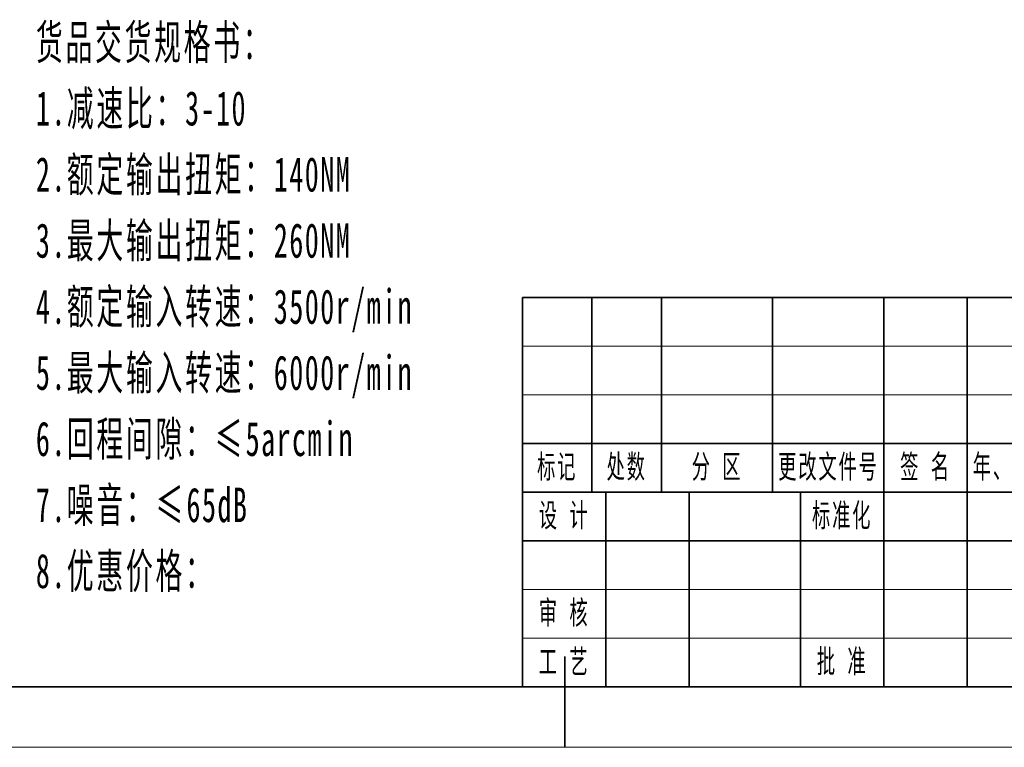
# Model space of a CAD drawing. Header units: millimetres. Extents: x 446 to 1937, y -1474 to 788.
# Tile 10 of 12: x 1291 to 1613, y -236 to 2. Entities that reach past the tile are written whole.
import ezdxf
from ezdxf.enums import TextEntityAlignment as Align

# ---------------------------------------------------------------- set-up
doc = ezdxf.new("R2010")
doc.units = ezdxf.units.MM
for name, color, linetype, lineweight in [('EB0', 7, 'Continuous', 35), ('尺寸线层', 3, 'Continuous', 18), ('细实线层', 7, 'Continuous', 18), ('隐藏层', 7, 'Continuous', 18)]:
    doc.layers.add(name, color=color, linetype=linetype, lineweight=lineweight)
doc.styles.add('标准', font='txt', dxfattribs={"width": 0.6})

# ---------------------------------------------------------------- blocks, each defined once
blk = doc.blocks.new('*X3')
at = {"layer": 'EB0', "color": 0, "linetype": 'Continuous', "lineweight": 35}
for p, q in [((0, -294.03), (0, -264.33)), ((-396, -274.23), (396, -274.23))]:
    blk.add_line(p, q, dxfattribs=at)
at = {"layer": 'EB0', "color": 0, "linetype": 'Continuous', "lineweight": 18}
blk.add_line((415.8, -294.03), (-415.8, -294.03), dxfattribs=at)
blk = doc.blocks.new('*X5')
at = {"layer": 'EB0', "linetype": 'Continuous', "lineweight": 35}
for p, q in [((-409.86, 127.512), (0, 127.512)), ((-409.86, 127.512), (-409.86, 0)), ((-387.09, 63.756), (-387.09, 127.512)), ((-364.32, 63.756), (-364.32, 127.512)), ((-327.888, 63.756), (-327.888, 127.512)), ((-291.456, 63.756), (-291.456, 127.512)), ((-264.132, 63.756), (-264.132, 127.512)), ((-227.7, 127.512), (-227.7, 0)), ((-113.85, 0), (-113.85, 127.512)), ((0, 127.512), (0, 0)), ((0, 86.526), (-113.85, 86.526)), ((-227.7, 79.695), (-409.86, 79.695)), ((-113.85, 63.756), (-409.86, 63.756)), ((-382.536, 0), (-382.536, 63.756)), ((-355.212, 0), (-355.212, 63.756)), ((-318.78, 0), (-318.78, 63.756)), ((-291.456, 0), (-291.456, 63.756)), ((-264.132, 0), (-264.132, 63.756)), ((-168.498, 63.756), (-168.498, 20.493)), ((-141.174, 63.756), (-141.174, 20.493)), ((-227.7, 47.817), (-409.86, 47.817)), ((-113.85, 40.986), (-227.7, 40.986)), ((0, 40.986), (-113.85, 40.986)), ((-113.85, 20.493), (-227.7, 20.493)), ((0, 0), (-409.86, 0))]:
    blk.add_line(p, q, dxfattribs=at)
at = {"layer": '细实线层', "linetype": 'Continuous', "lineweight": 18}
for p, q in [((-227.7, 111.573), (-409.86, 111.573)), ((-227.7, 95.634), (-409.86, 95.634)), ((-212.8995, 40.986), (-212.8995, 20.493)), ((-198.099, 40.986), (-198.099, 20.493)), ((-183.2985, 40.986), (-183.2985, 20.493)), ((-227.7, 31.878), (-409.86, 31.878)), ((-227.7, 15.939), (-409.86, 15.939))]:
    blk.add_line(p, q, dxfattribs=at)
at = {"layer": '隐藏层', "linetype": 'Continuous', "lineweight": 18}
blk.add_line((-170.775, 20.493), (-170.775, 0), dxfattribs=at)
at = {"layer": 'EB0', "attachment_point": 5, "line_spacing_factor": 1.15057, "style": '标准'}
for s, insert, char_height, width in [('\\T1.1;标记', (-398.475, 71.7255), 7.67687, 22.77), ('\\T1.1;处数', (-375.705, 71.7255), 7.67687, 22.77), ('\\T1.1;分 区', (-346.104, 71.7255), 7.67687, 36.432), ('\\T1.1;更改文件号', (-309.59732, 71.7255), 7.6768699, 71.1752967), ('\\T1.1;签 名', (-277.794, 71.7255), 7.67687, 27.324), ('\\T1.1;年、月、日', (-245.86671, 71.7255), 7.6768699, 69.4848381), ('\\T1.1;设 计', (-396.198, 55.7865), 7.67687, 27.324), ('\\T1.1;设 计', (-396.198, 55.7865), 7.67687, 27.324), ('\\T1.1;标准化', (-305.118, 55.7865), 7.67687, 27.324), ('\\T1.1;阶 段 标 记', (-198.099, 52.371), 7.6768699, 59.202), ('\\T1.1;重 量', (-154.836, 52.371), 7.67687, 27.324), ('\\T1.1;比 例', (-127.512, 52.371), 7.67687, 27.324), ('\\T1.1;审 核', (-396.198, 23.9085), 7.67687, 27.324), ('\\T1.1;工 艺', (-396.198, 7.9695), 7.67687, 27.324), ('\\T1.1;批 准', (-305.118, 7.9695), 7.67687, 27.324), ('\\T1.1;共     张   第     张', (-170.775, 10.2465), 7.6768699, 113.85)]:
    blk.add_mtext(s, dxfattribs=dict(at, insert=insert, char_height=char_height, width=width))
at = {"layer": 'EB0', "color": 0, "linetype": 'Continuous', "style": '标准'}
for tag, height, width, p in [('标记C', 3.46514, 0.6, (-398.475, 119.5425)), ('处数C', 3.46514, 0.6, (-375.705, 119.5425)), ('分区C', 3.46514, 0.6, (-346.104, 119.5425)), ('更改文件_编号C', 3.46514, 0.6, (-309.672, 119.5425)), ('标记签名C', 3.46514, 0.6, (-277.794, 119.5425)), ('标记_日期C', 3.46514, 0.6, (-245.916, 119.5425)), ('单位名称', 6.93027, 0.6, (-56.925, 107.019)), ('标记B', 3.46514, 0.6, (-398.475, 103.6035)), ('处数B', 3.46514, 0.6, (-375.705, 103.6035)), ('分区B', 3.46514, 0.6, (-346.104, 103.6035)), ('更改文件_编号B', 3.46514, 0.6, (-309.672, 103.6035)), ('标记签名B', 3.46514, 0.6, (-277.794, 103.6035)), ('标记_日期B', 3.46514, 0.6, (-245.916, 103.6035)), ('材料名称', 6.93027, 0.6, (-170.775, 95.634)), ('标记A', 3.46514, 0.6, (-398.475, 87.6645)), ('处数A', 3.46514, 0.6, (-375.705, 87.6645)), ('分区A', 3.46514, 0.6, (-346.104, 87.6645)), ('更改文件_编号A', 3.46514, 0.6, (-309.672, 87.6645)), ('标记签名A', 3.46514, 0.6, (-277.794, 87.6645)), ('标记_日期A', 3.46514, 0.6, (-245.916, 87.6645)), ('图纸名称', 6.93027, 0.6, (-56.925, 63.756)), ('设计_人员编号', 3.46514, 0.6, (-368.874, 55.7865)), ('设计_日期', 3.46514, 0.6, (-336.996, 55.7865)), ('标准化_人员编号', 3.46514, 0.6, (-277.794, 55.7865)), ('标准化_日期', 3.46514, 0.6, (-245.916, 55.7865)), ('阶段标记A', 3.46514, 0.576517, (-220.29975, 30.7395)), ('阶段标记B', 3.46514, 0.576517, (-205.49925, 30.7395)), ('阶段标记C', 3.46514, 0.576517, (-190.69875, 30.7395)), ('阶段标记D', 3.46514, 0.576517, (-175.89825, 30.7395)), ('重量', 3.46514, 0.6, (-154.836, 30.7395)), ('图纸比例', 5.19771, 0.6, (-127.512, 30.7395)), ('审核_人员编号', 3.46514, 0.6, (-368.874, 23.9085)), ('审核_日期', 3.46514, 0.6, (-336.996, 23.9085)), ('图纸编号', 6.93027, 0.6, (-56.925, 20.493)), ('工艺_人员编号', 3.46514, 0.6, (-368.874, 7.9695)), ('工艺_日期', 3.46514, 0.6, (-336.996, 7.9695)), ('批准_人员编号', 3.46514, 0.6, (-277.794, 7.9695)), ('批准_日期', 3.46514, 0.6, (-245.916, 7.9695)), ('页数', 3.46514, 0.6, (-199.2375, 10.2465)), ('页码', 3.46514, 0.6, (-142.3125, 10.2465))]:
    blk.add_attdef(tag, text='', height=height, dxfattribs=dict(at, width=width)).set_placement(p, align=Align.MIDDLE_CENTER)

msp = doc.modelspace()

# ---------------------------------------------------------------- block references
at = {"layer": 'EB0', "linetype": 'Continuous', "lineweight": 35}
msp.add_blockref('*X3', (1469.18, 57.81), dxfattribs=at)
at = {"layer": 'EB0', "linetype": 'Continuous', "lineweight": 18}
msp.add_blockref('*X5', (1865.11, -216.38), dxfattribs=at).add_auto_attribs({'图纸比例': '1:1.5'})

# ---------------------------------------------------------------- texts
at = {"layer": '尺寸线层', "linetype": 'Continuous', "lineweight": 18, "insert": (1295.83, 0.46), "char_height": 11.291, "width": 349.1003, "attachment_point": 1, "line_spacing_factor": 1.15057, "style": '标准'}
msp.add_mtext('\\T1.1;货品交货规格书：\\P1.减速比：3-10\\P2.额定输出扭矩：140NM\\P3.最大输出扭矩：260NM\\P4.额定输入转速：3500r/min\\P5.最大输入转速：6000r/min\\P6.回程间隙：≤5arcmin\\P7.噪音：≤65dB\\P8.优惠价格：', dxfattribs=at)

doc.saveas('drawing.dxf')
